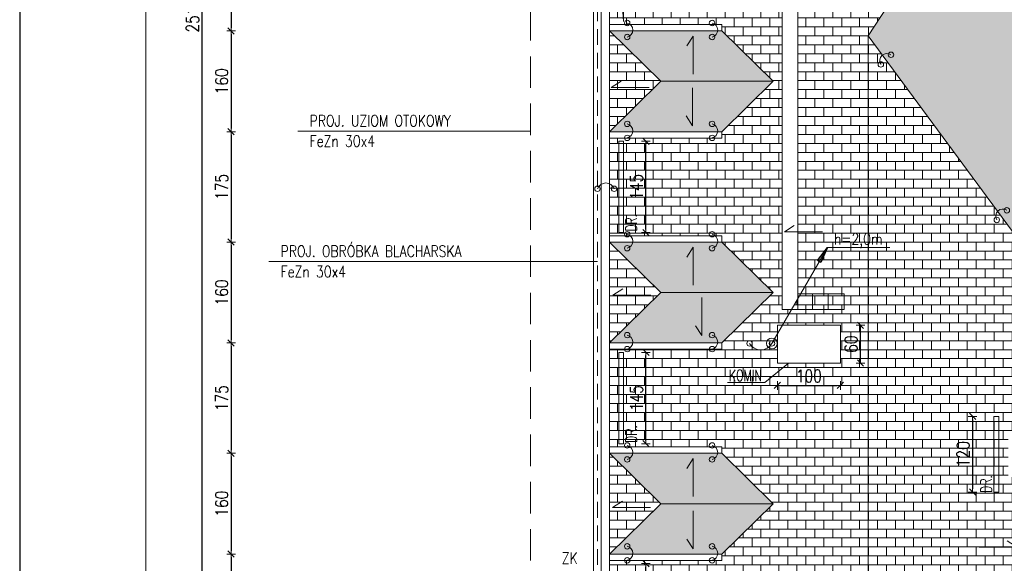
# Model space of a CAD drawing. Header units: millimetres. Extents: x 5973 to 39040, y 4443 to 37727.
# Tile 37 of 52: x 14713 to 16274, y 20997 to 21859. Entities that reach past the tile are written whole.
import ezdxf
from ezdxf.enums import TextEntityAlignment as Align

# ---------------------------------------------------------------- set-up
doc = ezdxf.new("R2010")
doc.units = ezdxf.units.MM
doc.linetypes.add('DASHED', pattern=[0.75, 0.5, -0.25])
doc.linetypes.add('HIDDEN', pattern=[0.375, 0.25, -0.125])
for name, color, linetype, lineweight in [('!MODUS_OPIS', 3, 'Continuous', 13), ('_MODUS - Ramka', 1, 'Continuous', 15), ('Cienka', 3, 'Continuous', 9), ('E_0', 4, 'Continuous', 15), ('Widok', 1, 'Continuous', 15), ('WYMIAROWANIE', 1, 'Continuous', 18)]:
    doc.layers.add(name, color=color, linetype=linetype, lineweight=lineweight)
doc.layers.add('E_ODN', color=1, linetype='Continuous')
doc.layers.add('INSTALACJA ODGROMOWA', color=7, linetype='Continuous')
doc.styles.add('TXT', font='simplex.shx', dxfattribs={"width": 0.8})
doc.dimstyles.new('DIM100', dxfattribs={"dimscale": 5, "dimtxt": 4, "dimasz": 1, "dimexe": 0, "dimexo": 0, "dimgap": 1, "dimtad": 1, "dimdec": 4, "dimrnd": 0.5, "dimdsep": 46, "dimtxsty": 'TXT', "dimblk1": 'TICK1', "dimblk2": 'TICK1', "dimsah": 1, "dimcen": 0, "dimse1": 1, "dimse2": 1, "dimclrd": 1, "dimclre": 7, "dimclrt": 9, "dimadec": 0, "dimazin": 0, "dimtfac": 1, "dimtdec": 4, "dimtmove": 2, "dimatfit": 3, "dimldrblk": 'TICK1', "dimfxl": 1, "dimtolj": 1, "dimarcsym": 0})
pattern_1 = [(90, (0.04, 0), (-10.16, 6e-16), []), (180, (0.04, 0), (-10.16, -10.16), [10.16, -10.16])]

# ---------------------------------------------------------------- blocks, each defined once
blk = doc.blocks.new('TICK1')
at = {"color": 2}
blk.add_line((-1, -1), (1, 1), dxfattribs=at)
at = {"color": 0}
for p, q in [((0, 0), (-1, 0)), ((0, -1.4), (0, 1.4))]:
    blk.add_line(p, q, dxfattribs=at)
blk = doc.blocks.new('*D177')
at = {"layer": 'Defpoints', "color": 0, "transparency": 16777216}
for p in [(15108.6, 22024.7), (15048.1, 21841.7), (15194.6, 21841.7)]:
    blk.add_point(p, dxfattribs=at)
at = {"layer": 'WYMIAROWANIE', "color": 1, "lineweight": -2, "transparency": 16777216}
blk.add_line((15048.1, 22019.7), (15048.1, 21846.7), dxfattribs=at)
at = {"layer": 'WYMIAROWANIE', "color": 1, "lineweight": -2, "transparency": 16777216, "xscale": 5, "yscale": 5, "zscale": 5}
for p, rotation in [((15048.1, 22024.7), 90), ((15048.1, 21841.7), 270)]:
    blk.add_blockref('TICK1', p, dxfattribs=dict(at, rotation=rotation))
at = {"layer": 'WYMIAROWANIE', "color": 9, "transparency": 16777216, "insert": (15033.1, 21933.2), "char_height": 20, "attachment_point": 5, "rotation": 90, "style": 'TXT'}
blk.add_mtext('\\A1;183', dxfattribs=at)
blk = doc.blocks.new('*D178')
at = {"layer": 'Defpoints', "color": 0, "transparency": 16777216}
for p in [(15194.6, 21841.7), (15048.1, 21681.7), (15194.6, 21681.7)]:
    blk.add_point(p, dxfattribs=at)
at = {"layer": 'WYMIAROWANIE', "color": 1, "lineweight": -2, "transparency": 16777216}
blk.add_line((15048.1, 21836.7), (15048.1, 21686.7), dxfattribs=at)
at = {"layer": 'WYMIAROWANIE', "color": 1, "lineweight": -2, "transparency": 16777216, "xscale": 5, "yscale": 5, "zscale": 5}
for p, rotation in [((15048.1, 21841.7), 90), ((15048.1, 21681.7), 270)]:
    blk.add_blockref('TICK1', p, dxfattribs=dict(at, rotation=rotation))
at = {"layer": 'WYMIAROWANIE', "color": 9, "transparency": 16777216, "insert": (15033.1, 21761.7), "char_height": 20, "attachment_point": 5, "rotation": 90, "style": 'TXT'}
blk.add_mtext('\\A1;160', dxfattribs=at)
blk = doc.blocks.new('*D179')
at = {"layer": 'Defpoints', "color": 0, "transparency": 16777216}
for p in [(15194.6, 21681.7), (15048.1, 21506.7), (15194.6, 21506.7)]:
    blk.add_point(p, dxfattribs=at)
at = {"layer": 'WYMIAROWANIE', "color": 1, "lineweight": -2, "transparency": 16777216}
blk.add_line((15048.1, 21676.7), (15048.1, 21511.7), dxfattribs=at)
at = {"layer": 'WYMIAROWANIE', "color": 1, "lineweight": -2, "transparency": 16777216, "xscale": 5, "yscale": 5, "zscale": 5}
for p, rotation in [((15048.1, 21681.7), 90), ((15048.1, 21506.7), 270)]:
    blk.add_blockref('TICK1', p, dxfattribs=dict(at, rotation=rotation))
at = {"layer": 'WYMIAROWANIE', "color": 9, "transparency": 16777216, "insert": (15033.1, 21594.2), "char_height": 20, "attachment_point": 5, "rotation": 90, "style": 'TXT'}
blk.add_mtext('\\A1;175', dxfattribs=at)
blk = doc.blocks.new('*D180')
at = {"layer": 'Defpoints', "color": 0, "transparency": 16777216}
for p in [(15194.6, 21506.7), (15048.1, 21346.7), (15194.6, 21346.7)]:
    blk.add_point(p, dxfattribs=at)
at = {"layer": 'WYMIAROWANIE', "color": 1, "lineweight": -2, "transparency": 16777216}
blk.add_line((15048.1, 21501.7), (15048.1, 21351.7), dxfattribs=at)
at = {"layer": 'WYMIAROWANIE', "color": 1, "lineweight": -2, "transparency": 16777216, "xscale": 5, "yscale": 5, "zscale": 5}
for p, rotation in [((15048.1, 21506.7), 90), ((15048.1, 21346.7), 270)]:
    blk.add_blockref('TICK1', p, dxfattribs=dict(at, rotation=rotation))
at = {"layer": 'WYMIAROWANIE', "color": 9, "transparency": 16777216, "insert": (15033.1, 21426.7), "char_height": 20, "attachment_point": 5, "rotation": 90, "style": 'TXT'}
blk.add_mtext('\\A1;160', dxfattribs=at)
blk = doc.blocks.new('*D181')
at = {"layer": 'Defpoints', "color": 0, "transparency": 16777216}
for p in [(15194.6, 21346.7), (15048.1, 21171.7), (15194.6, 21171.7)]:
    blk.add_point(p, dxfattribs=at)
at = {"layer": 'WYMIAROWANIE', "color": 1, "lineweight": -2, "transparency": 16777216}
blk.add_line((15048.1, 21341.7), (15048.1, 21176.7), dxfattribs=at)
at = {"layer": 'WYMIAROWANIE', "color": 1, "lineweight": -2, "transparency": 16777216, "xscale": 5, "yscale": 5, "zscale": 5}
for p, rotation in [((15048.1, 21346.7), 90), ((15048.1, 21171.7), 270)]:
    blk.add_blockref('TICK1', p, dxfattribs=dict(at, rotation=rotation))
at = {"layer": 'WYMIAROWANIE', "color": 9, "transparency": 16777216, "insert": (15033.1, 21259.2), "char_height": 20, "attachment_point": 5, "rotation": 90, "style": 'TXT'}
blk.add_mtext('\\A1;175', dxfattribs=at)
blk = doc.blocks.new('*D182')
at = {"layer": 'Defpoints', "color": 0, "transparency": 16777216}
for p in [(15194.6, 21171.7), (15048.1, 21011.7), (15194.6, 21011.7)]:
    blk.add_point(p, dxfattribs=at)
at = {"layer": 'WYMIAROWANIE', "color": 1, "lineweight": -2, "transparency": 16777216}
blk.add_line((15048.1, 21166.7), (15048.1, 21016.7), dxfattribs=at)
at = {"layer": 'WYMIAROWANIE', "color": 1, "lineweight": -2, "transparency": 16777216, "xscale": 5, "yscale": 5, "zscale": 5}
for p, rotation in [((15048.1, 21171.7), 90), ((15048.1, 21011.7), 270)]:
    blk.add_blockref('TICK1', p, dxfattribs=dict(at, rotation=rotation))
at = {"layer": 'WYMIAROWANIE', "color": 9, "transparency": 16777216, "insert": (15033.1, 21091.7), "char_height": 20, "attachment_point": 5, "rotation": 90, "style": 'TXT'}
blk.add_mtext('\\A1;160', dxfattribs=at)
blk = doc.blocks.new('*D183')
at = {"layer": 'Defpoints', "color": 0, "transparency": 16777216}
for p in [(15194.6, 21011.7), (15048.1, 20607.6), (15194.6, 20607.6)]:
    blk.add_point(p, dxfattribs=at)
at = {"layer": 'WYMIAROWANIE', "color": 1, "lineweight": -2, "transparency": 16777216}
blk.add_line((15048.1, 21006.7), (15048.1, 20612.6), dxfattribs=at)
at = {"layer": 'WYMIAROWANIE', "color": 1, "lineweight": -2, "transparency": 16777216, "xscale": 5, "yscale": 5, "zscale": 5}
for p, rotation in [((15048.1, 21011.7), 90), ((15048.1, 20607.6), 270)]:
    blk.add_blockref('TICK1', p, dxfattribs=dict(at, rotation=rotation))
at = {"layer": 'WYMIAROWANIE', "color": 9, "transparency": 16777216, "insert": (15033.1, 20809.6), "char_height": 20, "attachment_point": 5, "rotation": 90, "style": 'TXT'}
blk.add_mtext('\\A1;404', dxfattribs=at)
blk = doc.blocks.new('*D184')
at = {"layer": 'Defpoints', "color": 0, "transparency": 16777216}
for p in [(15002.1, 23125.7), (15149.7, 23125.7), (15149.7, 20607.6)]:
    blk.add_point(p, dxfattribs=at)
at = {"layer": 'WYMIAROWANIE', "color": 1, "lineweight": -2, "transparency": 16777216}
blk.add_line((15002.1, 20612.6), (15002.1, 23120.7), dxfattribs=at)
at = {"layer": 'WYMIAROWANIE', "color": 1, "lineweight": -2, "transparency": 16777216, "xscale": 5, "yscale": 5, "zscale": 5}
for p, rotation in [((15002.1, 23125.7), 90), ((15002.1, 20607.6), 270)]:
    blk.add_blockref('TICK1', p, dxfattribs=dict(at, rotation=rotation))
at = {"layer": 'WYMIAROWANIE', "color": 9, "transparency": 16777216, "insert": (14987.1, 21866.6), "char_height": 20, "attachment_point": 5, "rotation": 90, "style": 'TXT'}
blk.add_mtext('\\A1;2518', dxfattribs=at)
blk = doc.blocks.new('*D217')
at = {"layer": 'Defpoints', "color": 0, "transparency": 16777216}
for p in [(15914.2, 21296), (16014.2, 21296), (16014.2, 21279.2)]:
    blk.add_point(p, dxfattribs=at)
at = {"layer": 'WYMIAROWANIE', "color": 1, "lineweight": -2, "transparency": 16777216}
blk.add_line((15919.2, 21279.2), (16009.2, 21279.2), dxfattribs=at)
at = {"layer": 'WYMIAROWANIE', "color": 1, "lineweight": -2, "transparency": 16777216, "xscale": 5, "yscale": 5, "zscale": 5, "rotation": 180}
blk.add_blockref('TICK1', (15914.2, 21279.2), dxfattribs=at)
at = {"layer": 'WYMIAROWANIE', "color": 1, "lineweight": -2, "transparency": 16777216, "xscale": 5, "yscale": 5, "zscale": 5}
blk.add_blockref('TICK1', (16014.2, 21279.2), dxfattribs=at)
at = {"layer": 'WYMIAROWANIE', "color": 9, "transparency": 16777216, "insert": (15964.2, 21294.2), "char_height": 20, "attachment_point": 5, "style": 'TXT'}
blk.add_mtext('\\A1;100', dxfattribs=at)
blk = doc.blocks.new('*D218')
at = {"layer": 'Defpoints', "color": 0, "transparency": 16777216}
for p in [(16027.2, 21374.7), (16046, 21374.7), (16027.2, 21314.7)]:
    blk.add_point(p, dxfattribs=at)
at = {"layer": 'WYMIAROWANIE', "color": 1, "lineweight": -2, "transparency": 16777216}
blk.add_line((16046, 21319.7), (16046, 21369.7), dxfattribs=at)
at = {"layer": 'WYMIAROWANIE', "color": 1, "lineweight": -2, "transparency": 16777216, "xscale": 5, "yscale": 5, "zscale": 5}
for p, rotation in [((16046, 21374.7), 90), ((16046, 21314.7), 270)]:
    blk.add_blockref('TICK1', p, dxfattribs=dict(at, rotation=rotation))
at = {"layer": 'WYMIAROWANIE', "color": 9, "transparency": 16777216, "insert": (16031, 21344.7), "char_height": 20, "attachment_point": 5, "rotation": 90, "style": 'TXT'}
blk.add_mtext('\\A1;60', dxfattribs=at)
blk = doc.blocks.new('E_PUSZKA')
at = {"layer": 'E_0', "color": 3}
blk.add_circle((0, 0), 4.35, dxfattribs=at)
blk = doc.blocks.new('E_STRZ_GORA')
at = {"layer": 'E_ODN'}
for p, q in [((-20.6, -27.7), (0, 0)), ((0, 0), (-13.7, -31.7)), ((-13.7, -31.7), (-20.6, -27.7))]:
    blk.add_line(p, q, dxfattribs=at)
blk.add_solid([(-13.7, -31.7), (-20.6, -27.7), (0, 0), (-20.6, -27.7)], dxfattribs=at)
blk = doc.blocks.new('ODGROMÓWKA')
at = {"layer": '!MODUS_OPIS', "ltscale": 0.7}
for p, q in [((2839.4, 13119.1), (2470.3, 13119.1)), ((3310, 12934.5), (3222.1, 12782.2)), ((3409.1, 12934.5), (3310, 12934.5)), ((2945.4, 12912.1), (2424.4, 12912.1))]:
    blk.add_line(p, q, dxfattribs=at)
at = {"layer": 'E_0', "color": 2, "linetype": 'HIDDEN', "ltscale": 100}
blk.add_line((2945.4, 13468.3), (2945.4, 12074.5), dxfattribs=at)
at = {"layer": 'E_0', "color": 3, "linetype": 'DASHED', "ltscale": 100}
blk.add_lwpolyline([(2839.4, 12062.6), (2839.4, 13362.3), (2778.4, 13362.3), (2778.4, 14503.3), (3540.4, 14503.3), (3540.4, 14633.7), (5284.4, 14633.7), (5284.4, 14503.3), (6039.4, 14503.3), (6039.4, 13917.3), (6499.5, 13917.2), (6499.4, 12546.3), (4282.7, 12546.5), (4282.7, 12425.5), (3909.7, 12425.5), (3909.7, 12062.6)], dxfattribs=at)
at = {"layer": 'E_0', "color": 1}
blk.add_circle((3222.1, 12782.2), 8.54, dxfattribs=at)
at = {"layer": 'E_0'}
for centre, radius, start, end in [((2990.4, 13279.3), 11.3, 281.8092, 78.1908), ((3124.9, 13279.3), 11.3, 281.8092, 78.1908), ((3404.4, 13230.7), 11.3, 55.6074, 211.989), ((2990.4, 13119.3), 11.3, 281.8092, 78.1908), ((3124.9, 13119.3), 11.3, 281.8092, 78.1908), ((2958.7, 13022.5), 14.2, 20.6341, 159.3659), ((3588.2, 12984.1), 11.3, 55.6074, 211.989), ((2990.4, 12944.3), 11.3, 281.8092, 78.1908), ((3124.9, 12944.3), 11.3, 281.8092, 78.1908), ((2990.4, 12784.3), 11.3, 281.8092, 78.1908), ((3124.9, 12784.3), 11.3, 281.8092, 78.1908), ((3204.3, 12792.6), 20.6, 210.5914, 329.4086), ((2990.4, 12609.3), 11.3, 281.8092, 78.1908), ((3124.9, 12609.3), 11.3, 281.8092, 78.1908), ((2990.4, 12449.3), 11.3, 281.8092, 78.1908), ((3124.9, 12449.3), 11.3, 281.8092, 78.1908)]:
    blk.add_arc(centre, radius, start, end, dxfattribs=at)
at = {"layer": '!MODUS_OPIS', "ltscale": 0.7, "xscale": 0.75, "yscale": 0.75, "zscale": 0.75}
blk.add_blockref('E_STRZ_GORA', (3310, 12934.5), dxfattribs=at)
at = {"layer": 'E_0', "xscale": -1}
for p, rotation in [((2992.7, 13290.4), 270), ((3127.2, 13290.4), 270), ((2992.7, 13268.2), 270), ((3127.2, 13268.2), 270), ((2992.7, 12955.4), 270), ((3127.2, 12955.4), 270), ((2992.7, 12933.2), 270), ((3127.2, 12933.2), 270), ((3186.6, 12782.2), 180), ((2992.7, 12620.4), 270), ((3127.2, 12620.4), 270), ((2992.7, 12598.2), 270), ((3127.2, 12598.2), 270)]:
    blk.add_blockref('E_PUSZKA', p, dxfattribs=dict(at, rotation=rotation))
at = {"layer": 'E_0'}
for p, rotation in [((3410.8, 13240.1), 43.79816693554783), ((3394.8, 13224.7), 43.79816693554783), ((2992.7, 13130.4), 270), ((3127.2, 13130.4), 270), ((2992.7, 13108.2), 270), ((3127.2, 13108.2), 270), ((3594.6, 12993.4), 43.79816693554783), ((3578.6, 12978.1), 43.79816693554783), ((2992.7, 12795.4), 270), ((3127.2, 12795.4), 270), ((3222.1, 12782.2), 180), ((2992.7, 12773.2), 270), ((3127.2, 12773.2), 270), ((2992.7, 12460.4), 270), ((3127.2, 12460.4), 270), ((2992.7, 12438.2), 270), ((3127.2, 12438.2), 270)]:
    blk.add_blockref('E_PUSZKA', p, dxfattribs=dict(at, rotation=rotation))
for p in [(2945.4, 13027.5), (2971.9, 13027.5)]:
    blk.add_blockref('E_PUSZKA', p, dxfattribs=at)
at = {"layer": '!MODUS_OPIS', "ltscale": 0.7, "style": 'TXT', "width": 0.8}
for s, p in [('PROJ. UZIOM OTOKOWY', (2489.1, 13135.4)), ('FeZn 30x4', (2489.1, 13103.2)), ('PROJ. OBRÓBKA BLACHARSKA', (2443.1, 12928.4)), ('FeZn 30x4', (2443.1, 12896.1)), ('ZK', (2888.9, 12441.8))]:
    blk.add_text(s, height=18, dxfattribs=at).set_placement(p, align=Align.MIDDLE_LEFT)
blk.add_text('h=2,0m', height=18, dxfattribs=at).set_placement((3359, 12947.9), align=Align.MIDDLE_CENTER)
blk = doc.blocks.new('*D272')
at = {"layer": 'Defpoints', "color": 0, "transparency": 16777216}
for p in [(16179.9, 21230.2), (16179.9, 21110.2), (16223.7, 21110.2)]:
    blk.add_point(p, dxfattribs=at)
at = {"layer": 'WYMIAROWANIE', "color": 1, "lineweight": -2, "transparency": 16777216}
blk.add_line((16223.7, 21225.2), (16223.7, 21115.2), dxfattribs=at)
at = {"layer": 'WYMIAROWANIE', "color": 1, "lineweight": -2, "transparency": 16777216, "xscale": 5, "yscale": 5, "zscale": 5}
for p, rotation in [((16223.7, 21230.2), 90), ((16223.7, 21110.2), 270)]:
    blk.add_blockref('TICK1', p, dxfattribs=dict(at, rotation=rotation))
at = {"layer": 'WYMIAROWANIE', "color": 9, "transparency": 16777216, "insert": (16208.7, 21170.2), "char_height": 20, "attachment_point": 5, "rotation": 90, "style": 'TXT'}
blk.add_mtext('\\A1;120', dxfattribs=at)
blk = doc.blocks.new('*D288')
at = {"layer": 'Defpoints', "color": 0, "transparency": 16777216}
for p in [(15670.3, 20996.7), (15705.7, 20996.7), (15670.3, 20647.6)]:
    blk.add_point(p, dxfattribs=at)
at = {"layer": 'WYMIAROWANIE', "color": 1, "lineweight": -2, "transparency": 16777216}
blk.add_line((15705.7, 20652.6), (15705.7, 20991.7), dxfattribs=at)
at = {"layer": 'WYMIAROWANIE', "color": 1, "lineweight": -2, "transparency": 16777216, "xscale": 5, "yscale": 5, "zscale": 5}
for p, rotation in [((15705.7, 20996.7), 90), ((15705.7, 20647.6), 270)]:
    blk.add_blockref('TICK1', p, dxfattribs=dict(at, rotation=rotation))
at = {"layer": 'WYMIAROWANIE', "color": 9, "transparency": 16777216, "insert": (15690.7, 20822.1), "char_height": 20, "attachment_point": 5, "rotation": 90, "style": 'TXT'}
blk.add_mtext('\\A1;349', dxfattribs=at)
blk = doc.blocks.new('*D289')
at = {"layer": 'Defpoints', "color": 0, "transparency": 16777216}
for p in [(15670.3, 21331.7), (15705.7, 21331.7), (15670.3, 21186.7)]:
    blk.add_point(p, dxfattribs=at)
at = {"layer": 'WYMIAROWANIE', "color": 1, "lineweight": -2, "transparency": 16777216}
blk.add_line((15705.7, 21191.7), (15705.7, 21326.7), dxfattribs=at)
at = {"layer": 'WYMIAROWANIE', "color": 1, "lineweight": -2, "transparency": 16777216, "xscale": 5, "yscale": 5, "zscale": 5}
for p, rotation in [((15705.7, 21331.7), 90), ((15705.7, 21186.7), 270)]:
    blk.add_blockref('TICK1', p, dxfattribs=dict(at, rotation=rotation))
at = {"layer": 'WYMIAROWANIE', "color": 9, "transparency": 16777216, "insert": (15690.7, 21259.2), "char_height": 20, "attachment_point": 5, "rotation": 90, "style": 'TXT'}
blk.add_mtext('\\A1;145', dxfattribs=at)
blk = doc.blocks.new('*D290')
at = {"layer": 'Defpoints', "color": 0, "transparency": 16777216}
for p in [(15670.3, 21666.7), (15705.7, 21666.7), (15670.3, 21521.7)]:
    blk.add_point(p, dxfattribs=at)
at = {"layer": 'WYMIAROWANIE', "color": 1, "lineweight": -2, "transparency": 16777216}
blk.add_line((15705.7, 21526.7), (15705.7, 21661.7), dxfattribs=at)
at = {"layer": 'WYMIAROWANIE', "color": 1, "lineweight": -2, "transparency": 16777216, "xscale": 5, "yscale": 5, "zscale": 5}
for p, rotation in [((15705.7, 21666.7), 90), ((15705.7, 21521.7), 270)]:
    blk.add_blockref('TICK1', p, dxfattribs=dict(at, rotation=rotation))
at = {"layer": 'WYMIAROWANIE', "color": 9, "transparency": 16777216, "insert": (15690.7, 21594.2), "char_height": 20, "attachment_point": 5, "rotation": 90, "style": 'TXT'}
blk.add_mtext('\\A1;145', dxfattribs=at)

msp = doc.modelspace()

# ---------------------------------------------------------------- hatches: boundary and pattern name
at = {"layer": 'Cienka', "transparency": 33554483}
h = msp.add_hatch(dxfattribs=at)
h.set_pattern_fill('AR-B816', color=256, scale=0.05, angle=90)
h.set_pattern_definition(pattern_1)
h.paths.add_polyline_path([(16203.90707, 22940.66483), (16203.90707, 22670.66483), (16123.90707, 22589.33174), (16043.90707, 22670.66483), (16043.90707, 22940.66483)])
h.paths.add_polyline_path([(15826.28041, 21841.66483), (15647.90707, 21841.66483), (15729.24016, 21761.66483), (15907.6135, 21761.66483)])
h.paths.add_polyline_path([(15826.28041, 21681.66483), (15907.6135, 21761.66483), (15729.24016, 21761.66483), (15647.90707, 21681.66483)])
h.paths.add_polyline_path([(15826.28041, 21506.66483), (15647.90707, 21506.66483), (15729.24016, 21426.66483), (15907.6135, 21426.66483)])
h.paths.add_polyline_path([(15826.28041, 21346.66483), (15907.6135, 21426.66483), (15729.24016, 21426.66483), (15647.90707, 21346.66483)])
h.paths.add_polyline_path([(15826.28041, 21171.66483), (15647.90707, 21171.66483), (15729.24016, 21091.66483), (15907.6135, 21091.66483)])
h.paths.add_polyline_path([(15826.28041, 21011.66483), (15907.6135, 21091.66483), (15729.24016, 21091.66483), (15647.90707, 21011.66483)])
h.paths.add_polyline_path([(16123.90707, 22589.33174), (16043.90707, 22670.66483), (16043.90707, 22940.66483), (16203.90707, 22940.66483), (16203.90707, 22670.66483)], flags=16)
h.paths.add_polyline_path([(16043.90707, 22940.66483), (16123.90707, 22859.33174), (16203.90707, 22940.66483)], flags=0)
h = msp.add_hatch(dxfattribs=at)
h.set_pattern_fill('AR-B816', color=256, scale=0.07)
h.paths.add_polyline_path([(15946.90707, 21901.66483), (15946.90707, 22064.66483), (15946.90707, 22089.66483), (15921.90707, 22089.66483), (15921.90707, 21901.66483), (15921.90707, 21876.66483), (15921.90707, 21399.66483), (15936.60049, 21399.66483), (15946.90707, 21417.51636), (15946.90707, 21424.66483), (15946.90707, 21522.73883)])
h.paths.add_polyline_path([(15800.90707, 21901.66483), (15800.90707, 21951.66483), (15775.90707, 21951.66483), (15775.90707, 21926.66483), (15775.90707, 21876.66483), (15800.90707, 21876.66483)])
h.paths.add_polyline_path([(15826.28041, 21841.66483), (15826.28041, 21851.66483), (15647.90707, 21851.66483), (15647.90707, 21841.66483)])
h.paths.add_polyline_path([(15826.28041, 21681.66483), (15647.90707, 21681.66483), (15647.90707, 21671.66483), (15826.28041, 21671.66483)])
h.paths.add_polyline_path([(15647.90707, 21516.66483), (15647.90707, 21506.66483), (15826.28041, 21506.66483), (15826.28041, 21516.66483)])
h.paths.add_polyline_path([(15826.28041, 21346.66483), (15647.90707, 21346.66483), (15647.90707, 21336.66483), (15826.28041, 21336.66483)])
h.paths.add_polyline_path([(15647.90707, 21181.66483), (15647.90707, 21171.66483), (15826.28041, 21171.66483), (15826.28041, 21181.66483)])
h.paths.add_polyline_path([(15826.28041, 21011.66483), (15647.90707, 21011.66483), (15647.90707, 21001.66483), (15826.28041, 21001.66483)])
h.paths.add_polyline_path([(16049.72381, 22444.16483), (16016.40707, 22495.16483), (15647.90707, 22049.66483), (15647.90707, 20632.63121), (16058.02649, 20632.63121), (16058.02649, 21833.66483), (16323.90707, 22240.66483), (16190.96678, 22444.16483)])
h.paths.add_polyline_path([(15647.90707, 21681.66483), (15647.90707, 21841.66483), (15826.28041, 21841.66483), (15907.6135, 21761.66483), (15826.28041, 21681.66483)], flags=16)
h.paths.add_polyline_path([(15647.90707, 21346.66483), (15647.90707, 21506.66483), (15826.28041, 21506.66483), (15907.6135, 21426.66483), (15826.28041, 21346.66483)], flags=16)
h.paths.add_polyline_path([(15914.24016, 22174.66483), (16014.24016, 22174.66483), (16014.24016, 22114.66483), (15914.24016, 22114.66483)], flags=16)
h.paths.add_polyline_path([(15914.24016, 21374.66483), (16014.24016, 21374.66483), (16014.24016, 21314.66483), (15914.24016, 21314.66483)], flags=16)
h.paths.add_polyline_path([(15647.90707, 21011.66483), (15647.90707, 21171.66483), (15826.28041, 21171.66483), (15907.6135, 21091.66483), (15826.28041, 21011.66483)], flags=16)
h.paths.add_polyline_path([(15702.90707, 22049.66483), (15835.90707, 22049.66483), (15835.90707, 21976.66483), (15702.90707, 21976.66483)], flags=16)
h.paths.add_polyline_path([(15707.90707, 22044.66483), (15830.90707, 22044.66483), (15830.90707, 21981.66483), (15707.90707, 21981.66483)], flags=0)
h = msp.add_hatch(dxfattribs=at)
h.set_pattern_fill('AR-B816', color=256, scale=0.05, angle=90)
h.set_pattern_definition(pattern_1)
h.paths.add_polyline_path([(17649.90707, 21764.66483), (18197.40707, 21764.66483), (18197.40707, 21789.66483), (17649.90707, 21789.66483)])
h.paths.add_polyline_path([(18298.54254, 21614.66483), (18599.90707, 21614.66483), (18624.90707, 21614.66483), (18624.90707, 21639.66483), (18599.90707, 21639.66483), (18289.45197, 21639.66483)])
h.paths.add_polyline_path([(18298.54254, 21614.66483), (18289.45197, 21639.66483), (18197.40707, 21639.66483), (18172.40707, 21639.66483), (18172.40707, 21614.66483)])
h.paths.add_polyline_path([(17524.90707, 21764.66483), (17549.90707, 21764.66483), (17549.90707, 21789.66483), (16349.90707, 21789.66483), (16349.90707, 21764.66483)])
h.paths.add_polyline_path([(17524.90707, 21604.66483), (17524.90707, 21579.66483), (17549.90707, 21579.66483), (17674.90707, 21579.66483), (17674.90707, 21604.66483), (17649.90707, 21604.66483), (17549.90707, 21604.66483)])
h.paths.add_polyline_path([(16553.02423, 21547.51551), (16543.02423, 21547.51551), (16542.99991, 21277.66034), (16553.02423, 21277.65943)])
h.paths.add_polyline_path([(16722.99991, 21277.64411), (16723.0182, 21480.66483), (16721.40707, 21480.66483), (16721.40707, 21488.16483), (16723.01888, 21488.16483), (16723.02423, 21547.51551), (16713.02423, 21547.51551), (16713.02423, 21277.64501)])
h.paths.add_polyline_path([(16869.90482, 21547.51551), (16859.90482, 21547.51551), (16859.88049, 21277.63178), (16869.90482, 21277.63087)])
h.paths.add_polyline_path([(17039.88049, 21277.61555), (17039.90482, 21547.51551), (17029.90482, 21547.51551), (17029.90482, 21277.61645)])
h.paths.add_polyline_path([(17269.90482, 21547.51551), (17259.90482, 21547.51551), (17259.88049, 21277.59573), (17269.90482, 21277.59482)])
h.paths.add_polyline_path([(17439.88049, 21277.5795), (17439.90482, 21547.51551), (17429.90482, 21547.51551), (17429.90482, 21277.5804)])
h.paths.add_polyline_path([(17669.90482, 21547.51551), (17659.90482, 21547.51551), (17659.88049, 21277.55968), (17669.90482, 21277.55877)])
h.paths.add_polyline_path([(17839.88048, 21277.54345), (17839.90482, 21547.51551), (17829.90482, 21547.51551), (17829.90482, 21277.54435)])
h.paths.add_polyline_path([(18149.89512, 21277.51551), (18239.86966, 21277.5074), (18239.89399, 21547.51551), (18229.89399, 21547.51551), (18229.89399, 21277.51551)])
h.paths.add_polyline_path([(18069.89399, 21547.51551), (18059.89399, 21547.51551), (18059.86966, 21277.52363), (18069.89399, 21277.52272)])
h.paths.add_polyline_path([(16058.02649, 21833.66483), (16323.90707, 22240.66483), (17867.90707, 22240.66483), (17867.90707, 22120.66483), (18037.90707, 21816.16483), (18497.90707, 21816.16483), (18649.90707, 21669.69511), (18649.90707, 21564.66483), (18709.90707, 21564.66483), (18709.90707, 21611.87812), (19056.97911, 21277.43376), (16468.20403, 21277.66708)])
h.paths.add_polyline_path([(16633.02423, 21628.8486), (16713.02423, 21547.51551), (16713.02423, 21277.51551), (16553.02423, 21277.51551), (16553.02423, 21547.51551)])
h.paths.add_polyline_path([(16949.90482, 21628.8486), (17029.90482, 21547.51551), (17029.90482, 21277.51551), (16869.90482, 21277.51551), (16869.90482, 21547.51551)])
h.paths.add_polyline_path([(17349.90482, 21628.8486), (17429.90482, 21547.51551), (17429.90482, 21277.51551), (17269.90482, 21277.51551), (17269.90482, 21547.51551)])
h.paths.add_polyline_path([(17749.90482, 21628.8486), (17829.90482, 21547.51551), (17829.90482, 21277.51551), (17669.90482, 21277.51551), (17669.90482, 21547.51551)])
h.paths.add_polyline_path([(18149.89399, 21628.8486), (18229.89399, 21547.51551), (18229.89399, 21277.51551), (18069.89399, 21277.51551), (18069.89399, 21547.51551)])
h.paths.add_polyline_path([(18219.90707, 21679.66483), (18219.90707, 21799.66483), (18274.90707, 21799.66483), (18274.90707, 21679.66483)], flags=16)
h.paths.add_polyline_path([(16349.90707, 21839.66483), (16349.90707, 21939.66483), (16409.90707, 21939.66483), (16409.90707, 21839.66483)], flags=16)
h.paths.add_polyline_path([(16819.90707, 21839.66483), (16819.90707, 21959.66483), (16879.90707, 21959.66483), (16879.90707, 21839.66483)], flags=16)
h.paths.add_polyline_path([(17569.90707, 21649.66483), (17569.90707, 21769.66483), (17629.90707, 21769.66483), (17629.90707, 21649.66483)], flags=16)
h.paths.add_polyline_path([(16744.90707, 21332.66483), (16744.90707, 21465.66483), (16817.90707, 21465.66483), (16817.90707, 21332.66483)], flags=16)
h.paths.add_polyline_path([(17114.90707, 21332.66483), (17114.90707, 21465.66483), (17187.90707, 21465.66483), (17187.90707, 21332.66483)], flags=16)
h.paths.add_polyline_path([(17514.90707, 21332.66483), (17514.90707, 21465.66483), (17587.90707, 21465.66483), (17587.90707, 21332.66483)], flags=16)
h.paths.add_polyline_path([(18414.90707, 21332.66483), (18414.90707, 21465.66483), (18487.90707, 21465.66483), (18487.90707, 21332.66483)], flags=16)
h.paths.add_polyline_path([(16749.90707, 21337.66483), (16749.90707, 21460.66483), (16812.90707, 21460.66483), (16812.90707, 21337.66483)], flags=0)
h.paths.add_polyline_path([(17119.90707, 21337.66483), (17119.90707, 21460.66483), (17182.90707, 21460.66483), (17182.90707, 21337.66483)], flags=0)
h.paths.add_polyline_path([(17519.90707, 21337.66483), (17519.90707, 21460.66483), (17582.90707, 21460.66483), (17582.90707, 21337.66483)], flags=0)
h.paths.add_polyline_path([(18419.90707, 21337.66483), (18419.90707, 21460.66483), (18482.90707, 21460.66483), (18482.90707, 21337.66483)], flags=0)
h = msp.add_hatch(dxfattribs=at)
h.set_pattern_fill('AR-B816', color=256, scale=0.07)
h.paths.add_polyline_path([(15647.90707, 21171.66483), (15647.90707, 21011.66483), (15729.24016, 21091.66483)])
h.paths.add_polyline_path([(15647.90707, 21506.66483), (15647.90707, 21346.66483), (15729.24016, 21426.66483)])
h.paths.add_polyline_path([(15647.90707, 21841.66483), (15647.90707, 21681.66483), (15729.24016, 21761.66483)])
h = msp.add_hatch(dxfattribs=at)
h.set_pattern_fill('AR-B816', color=256, scale=0.07)
h.paths.add_polyline_path([(16493.1459, 20632.63121), (16468.1459, 20632.63346), (16468.20403, 21277.66708), (16058.02649, 21833.66483), (16058.02649, 20632.63121)])
h.paths.add_polyline_path([(16280.1459, 21206.66483), (16413.1459, 21206.66483), (16413.1459, 21133.66483), (16280.1459, 21133.66483)], flags=16)
h.paths.add_polyline_path([(16280.1459, 20926.66483), (16413.1459, 20926.66483), (16413.1459, 20853.66483), (16280.1459, 20853.66483)], flags=16)
h.paths.add_polyline_path([(16285.1459, 21201.66483), (16408.1459, 21201.66483), (16408.1459, 21138.66483), (16285.1459, 21138.66483)], flags=0)
h.paths.add_polyline_path([(16285.1459, 20921.66483), (16408.1459, 20921.66483), (16408.1459, 20858.66483), (16285.1459, 20858.66483)], flags=0)

# ---------------------------------------------------------------- linework, layer by layer
at = {"layer": '!MODUS_OPIS', "ltscale": 0.7}
for points in [[(15780.94645, 21773.14668), (15780.94645, 21833.42925), (15770.89935, 21817.73067)], [(15710.98777, 21751.96926), (15650.70521, 21751.96926), (15666.40379, 21762.01636)], [(15779.82419, 21751.36357), (15779.82419, 21691.081), (15769.77709, 21706.77959)], [(15985.57409, 21522.73883), (15925.29152, 21522.73883), (15940.99011, 21532.78592)], [(15780.94645, 21438.14668), (15780.94645, 21498.42925), (15770.89935, 21482.73067)], [(15713.69971, 21422.26788), (15653.41714, 21422.26788), (15669.11572, 21432.31498)], [(15794.32039, 21418.58922), (15794.32039, 21358.30665), (15784.27329, 21374.00524)], [(15894.16979, 21284.15256), (15931.77423, 21314.66483)], [(15834.9791, 21284.15256), (15834.9791, 21284.15256), (15894.16979, 21284.15256)], [(15780.94645, 21103.14668), (15780.94645, 21163.42925), (15770.89935, 21147.73067)], [(15713.07983, 21085.407), (15652.79726, 21085.407), (15668.49585, 21095.4541)], [(15780.94645, 21080.18298), (15780.94645, 21019.90041), (15770.89935, 21035.59899)], [(16234.00019, 21022.71681), (16294.28276, 21022.71681), (16278.58417, 21032.7639)]]:
    msp.add_lwpolyline(points, dxfattribs=at)
at = {"layer": '_MODUS - Ramka'}
msp.add_lwpolyline([(14912.89701, 23858.42738), (14912.89701, 19758.42738), (20602.89701, 19758.42738), (20602.89701, 23858.42738)], close=True, dxfattribs=at)
at = {"layer": 'Defpoints'}
msp.add_lwpolyline([(14712.89701, 23908.42738), (14712.89701, 19708.42738), (20652.89701, 19708.42738), (20652.89701, 23908.42738), (14712.89701, 23908.42738)], dxfattribs=at)
at = {"layer": 'Widok'}
for points in [[(19083.02706, 22379.66483), (18622.90707, 22379.66483), (18622.90707, 22965.66483), (17867.90707, 22965.66483), (17867.90707, 23125.66483), (16323.90707, 23125.66483), (16323.90707, 22965.66483), (15561.90707, 22965.66483), (15561.90707, 22024.66483), (15622.90707, 22024.66483), (15622.90707, 20607.63121)], [(16323.90707, 22953.66483), (15573.90707, 22953.66483), (15573.90707, 22036.66483), (15634.90707, 22036.66483), (15634.90707, 20632.63121)], [(16323.90707, 22940.66483), (15586.90707, 22940.66483), (15586.90707, 22049.66483), (15647.90707, 22049.66483), (15647.90707, 20632.63121)], [(16323.90707, 22240.66483), (16058.02649, 21833.66483)], [(15662.84894, 21961.66483), (15670.34894, 21856.66483), (15670.34894, 21961.66483), (15662.84894, 21961.66483), (15662.84894, 21961.66483)], [(15946.90707, 21901.66483), (15946.90707, 21399.66483), (15946.90707, 21399.66483), (15921.90707, 21399.66483), (15921.90707, 21876.66483)], [(15826.28041, 21841.66483), (15826.28041, 21851.66483), (15647.90707, 21851.66483)], [(15729.24016, 21761.66483), (15729.24016, 21761.66483), (15647.90707, 21841.66483), (15729.24016, 21761.66483), (15647.90707, 21681.66483)], [(15647.90707, 21841.66483), (15826.28041, 21841.66483)], [(15647.90707, 21841.66483), (15647.90707, 21681.66483)], [(15907.6135, 21761.66483), (15907.6135, 21761.66483), (15826.28041, 21841.66483), (15907.6135, 21761.66483), (15826.28041, 21681.66483)], [(16058.02649, 20608.66483), (16058.02649, 21833.66483)], [(16468.20403, 21277.66708), (16058.02649, 21833.66483)], [(15729.24016, 21761.66483), (15907.6135, 21761.66483)], [(15647.90707, 21681.66483), (15826.28041, 21681.66483)], [(15826.28041, 21681.66483), (15826.28041, 21671.66483), (15647.90707, 21671.66483)], [(15662.84894, 21666.66483), (15662.84894, 21521.66483), (15670.34894, 21521.66483), (15670.34894, 21666.66483), (15662.84894, 21666.66483), (15662.84894, 21666.66483)], [(15826.28041, 21506.66483), (15826.28041, 21516.66483), (15647.90707, 21516.66483)], [(15729.24016, 21426.66483), (15729.24016, 21426.66483), (15647.90707, 21506.66483), (15729.24016, 21426.66483), (15647.90707, 21346.66483)], [(15647.90707, 21506.66483), (15826.28041, 21506.66483)], [(15647.90707, 21506.66483), (15647.90707, 21346.66483)], [(15907.6135, 21426.66483), (15907.6135, 21426.66483), (15826.28041, 21506.66483), (15907.6135, 21426.66483), (15826.28041, 21346.66483)], [(15729.24016, 21426.66483), (15907.6135, 21426.66483)], [(16019.90707, 21424.66483), (15946.90707, 21424.66483), (15946.90707, 21399.66483), (16019.90707, 21399.66483), (15994.90707, 21399.66483), (15994.90707, 21424.66483), (15969.90707, 21424.66483), (15969.90707, 21399.66483)], [(16019.90707, 21424.66483), (16019.90707, 21399.66483)], [(15914.24016, 21314.66483), (15914.24016, 21314.66483), (16014.24016, 21314.66483), (16014.24016, 21374.66483), (15914.24016, 21374.66483), (15914.24016, 21314.66483)], [(15647.90707, 21346.66483), (15826.28041, 21346.66483)], [(15826.28041, 21346.66483), (15826.28041, 21336.66483), (15647.90707, 21336.66483)], [(15662.84894, 21331.66483), (15662.84894, 21186.66483), (15670.34894, 21186.66483), (15670.34894, 21331.66483), (15662.84894, 21331.66483), (15662.84894, 21331.66483)], [(16265.1459, 21170.16483), (16265.1459, 21110.16483), (16257.6459, 21110.16483), (16257.6459, 21230.16483), (16265.1459, 21230.16483), (16265.1459, 21170.16483)], [(15826.28041, 21171.66483), (15826.28041, 21181.66483), (15647.90707, 21181.66483)], [(15729.24016, 21091.66483), (15729.24016, 21091.66483), (15647.90707, 21171.66483), (15729.24016, 21091.66483), (15647.90707, 21011.66483)], [(15647.90707, 21171.66483), (15826.28041, 21171.66483)], [(15647.90707, 21171.66483), (15647.90707, 21011.66483)], [(15907.6135, 21091.66483), (15907.6135, 21091.66483), (15826.28041, 21171.66483), (15907.6135, 21091.66483), (15826.28041, 21011.66483)], [(15729.24016, 21091.66483), (15907.6135, 21091.66483)], [(15647.90707, 21011.66483), (15826.28041, 21011.66483)], [(15826.28041, 21011.66483), (15826.28041, 21001.66483), (15647.90707, 21001.66483)]]:
    msp.add_lwpolyline(points, dxfattribs=at)

# ---------------------------------------------------------------- block references
at = {"layer": 'INSTALACJA ODGROMOWA'}
msp.add_blockref('ODGROMÓWKA', (12683.48703, 8563.71099), dxfattribs=at)

# ---------------------------------------------------------------- texts
at = {"layer": '!MODUS_OPIS', "ltscale": 0.7, "char_height": 18, "rotation": 90, "style": 'TXT'}
for insert, attachment_point in [((15691.60711, 21551.283), 9), ((15691.60711, 21216.283), 9), ((16236.38773, 21137.04136), 3)]:
    msp.add_mtext_dynamic_manual_height_columns('{\\W0.7;DR.}', width=202.8482185, gutter_width=12.5, heights=[0], dxfattribs=dict(at, insert=insert, attachment_point=attachment_point))
at = {"layer": '!MODUS_OPIS', "ltscale": 0.7, "insert": (15889.779, 21304.26191), "char_height": 18, "attachment_point": 3, "style": 'TXT'}
msp.add_mtext_dynamic_manual_height_columns('{\\W0.7;KOMIN}', width=202.8482185, gutter_width=12.5, heights=[0], dxfattribs=at)

# ---------------------------------------------------------------- dimensions: what is measured, and where the dimension line sits
at = {"layer": 'WYMIAROWANIE'}
for base, p1, p2, picture, middle in [((15002.0563, 23125.66483), (15149.6952, 20607.63121), (15149.6952, 23125.66483), '*D184', (14987.0563, 21866.64802)), ((15048.08346, 21841.66483), (15108.6339, 22024.66483), (15194.6339, 21841.66483), '*D177', (15033.08346, 21933.16483)), ((15048.08346, 21681.66483), (15194.6339, 21841.66483), (15194.6339, 21681.66483), '*D178', (15033.08346, 21761.66483)), ((15048.08346, 21506.66483), (15194.6339, 21681.66483), (15194.6339, 21506.66483), '*D179', (15033.08346, 21594.16483)), ((15705.71306, 21666.66483), (15670.34894, 21521.66483), (15670.34894, 21666.66483), '*D290', (15690.71306, 21594.16483)), ((15048.08346, 21346.66483), (15194.6339, 21506.66483), (15194.6339, 21346.66483), '*D180', (15033.08346, 21426.66483)), ((16046.03266, 21374.66483), (16027.22109, 21314.66483), (16027.22109, 21374.66483), '*D218', (16031.03266, 21344.66483)), ((15048.08346, 21171.66483), (15194.6339, 21346.66483), (15194.6339, 21171.66483), '*D181', (15033.08346, 21259.16483)), ((15705.71306, 21331.66483), (15670.34894, 21186.66483), (15670.34894, 21331.66483), '*D289', (15690.71306, 21259.16483)), ((16223.68683, 21110.16483), (16179.86772, 21230.16483), (16179.86772, 21110.16483), '*D272', (16208.68683, 21170.16483)), ((15048.08346, 21011.66483), (15194.6339, 21171.66483), (15194.6339, 21011.66483), '*D182', (15033.08346, 21091.66483)), ((15048.08346, 20607.63121), (15194.6339, 21011.66483), (15194.6339, 20607.63121), '*D183', (15033.08346, 20809.64802)), ((15705.71306, 20996.66483), (15670.34894, 20647.63121), (15670.34894, 20996.66483), '*D288', (15690.71306, 20822.14802))]:
    dim = msp.add_linear_dim(base=base, p1=p1, p2=p2, angle=90, dimstyle='DIM100', override={"dimtxsty": 'TXT', "dimldrblk": 'TICK1'}, dxfattribs=at)
    dim.commit()
    dim.dimension.update_dxf_attribs({"geometry": picture, "text_midpoint": middle})
dim = msp.add_linear_dim(base=(16014.24016, 21279.23015), p1=(15914.24016, 21296.00475), p2=(16014.24016, 21296.00475), dimstyle='DIM100', override={"dimtxsty": 'TXT', "dimldrblk": 'TICK1'}, dxfattribs=at)
dim.commit()
dim.dimension.update_dxf_attribs({"geometry": '*D217', "text_midpoint": (15964.24016, 21294.23015)})

doc.saveas('drawing.dxf')
